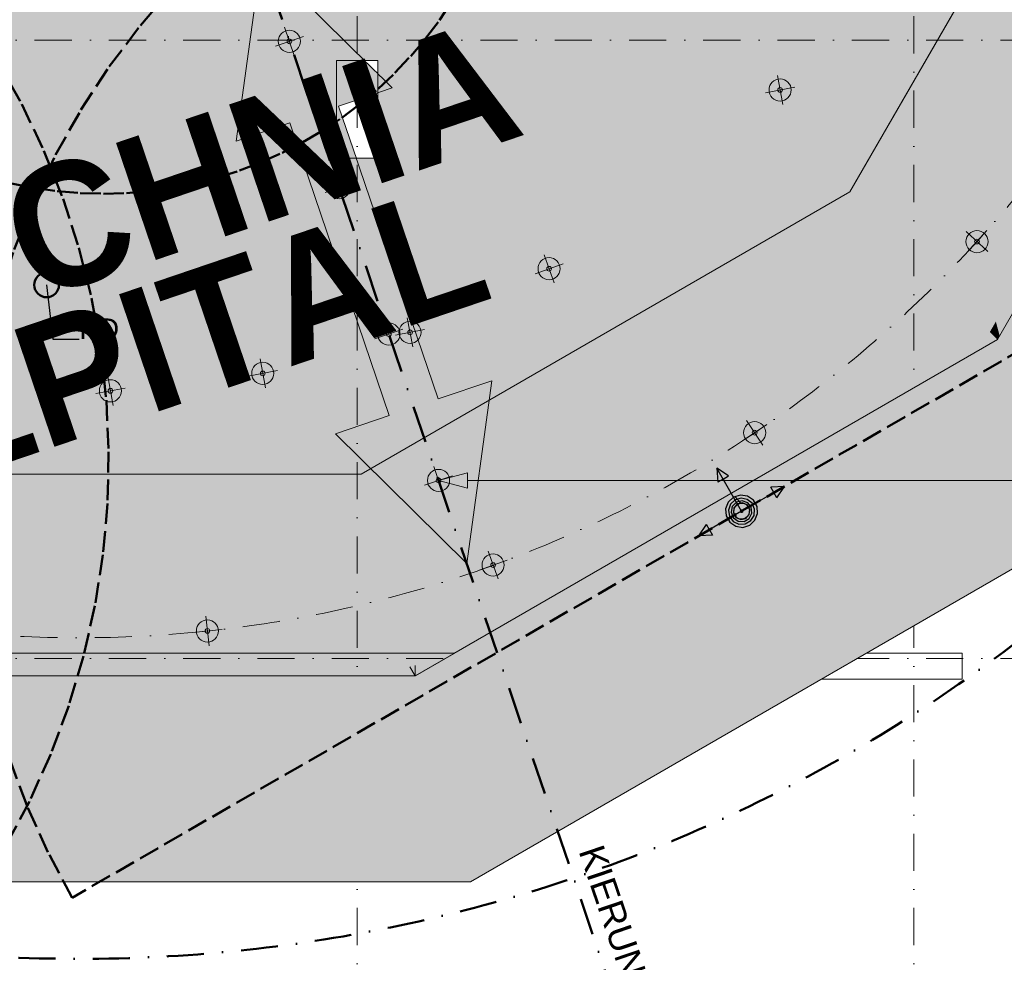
# Model space of a CAD drawing. Header units: centimetres. Extents: x -520 to 6098, y -2003 to 4462.
# Tile 4 of 52: x 1591 to 2547, y -1124 to -209. Entities that reach past the tile are written whole.
import ezdxf
from ezdxf.enums import TextEntityAlignment as Align

# ---------------------------------------------------------------- set-up
doc = ezdxf.new("R2010")
doc.units = ezdxf.units.CM
doc.header["$LTSCALE"] = 0.1
doc.header["$MEASUREMENT"] = 0
for name, pattern in [('Krawędzie ukryte', [270, 200, -70]), ('Kropki i Kreski', [720, 360, -180, 0, -180]), ('Wipeout_Contour', [1000, 0, -1000])]:
    doc.linetypes.add(name, pattern=pattern)
for name, color, linetype in [('2_stropy.K_IR', 7, 'Continuous'), ('2_ściany wewnętrzne.ISTN', 7, 'Continuous'), ('2_ściany zewnętrzne.ISTN', 7, 'Continuous'), ('3_lądowisko.K_IR', 7, 'Continuous'), ('3_lądowisko_RMS.K_IR', 7, 'Continuous'), ('3_opisy.K_IR', 7, 'Continuous'), ('3_oświetlenie.K_IR', 7, 'Continuous'), ('4_osie.ISTN', 7, 'Continuous'), ('5_opisy.K_IR', 7, 'Continuous'), ('5_wymiary.K_IR', 7, 'Continuous'), ('_WIDOKI', 7, 'Continuous')]:
    doc.layers.add(name, color=color, linetype=linetype)
doc.styles.add('GENERATED_STYLE_1', font='txt')
doc.styles.add('GENERATED_STYLE_2', font='txt')
doc.styles.add('GENERATED_STYLE_3', font='txt')
doc.dimstyles.new('GENERATED_STYLE__11', dxfattribs={"dimtxt": 18, "dimasz": 18.357488, "dimexe": 0.18, "dimexo": 4, "dimgap": 0.09, "dimtad": 1, "dimtih": 1, "dimtoh": 1, "dimdec": 0, "dimzin": 0, "dimdsep": 46, "dimtxsty": 'GENERATED_STYLE_2', "dimblk": 'ARROWHEAD_5', "dimblk1": 'ARROWHEAD_5', "dimblk2": 'ARROWHEAD_5', "dimcen": 0.09, "dimclrd": 1, "dimclre": 1, "dimclrt": 1, "dimadec": 1, "dimazin": 0, "dimtfac": 1, "dimtdec": 4, "dimtmove": 0, "dimatfit": 3, "dimfxl": 1, "dimtolj": 1, "dimtzin": 0, "dimarcsym": 0})
doc.dimstyles.new('GENERATED_STYLE__6', dxfattribs={"dimtxt": 0.18, "dimasz": 18.24, "dimexe": 0.18, "dimexo": 0.0625, "dimgap": 0.09, "dimtad": 0, "dimtih": 1, "dimtoh": 1, "dimdec": 4, "dimzin": 0, "dimdsep": 46, "dimcen": 0.09, "dimadec": 0, "dimazin": 0, "dimtfac": 1, "dimtdec": 4, "dimtmove": 0, "dimatfit": 3, "dimldrblk": 'ARROWHEAD_5', "dimfxl": 1, "dimtolj": 1, "dimtzin": 0, "dimarcsym": 0})

# ---------------------------------------------------------------- blocks, each defined once
blk = doc.blocks.new('Ściana_5_1', base_point=(790.56, -848.91))
at = {"color": 254, "linetype": 'Wipeout_Contour', "lineweight": 0, "ltscale": 7585.32126}
blk.add_wipeout([(790.56, -848.91), (2505.57, -848.91), (2505.57, -823.91), (790.56, -823.91)], dxfattribs=at).dxf.layer = '2_ściany zewnętrzne.ISTN'
at = {"layer": '2_ściany zewnętrzne.ISTN', "color": 252, "linetype": 'Continuous', "lineweight": 13, "flags": 128}
for points in [[(2505.57, -823.91), (790.56, -823.91)], [(2505.57, -848.91), (2505.57, -823.91)], [(790.56, -848.91), (2505.57, -848.91)]]:
    blk.add_lwpolyline(points, dxfattribs=at)
blk = doc.blocks.new('Strop_1_1', base_point=(1374.84, -650.02))
at = {"layer": '2_stropy.K_IR', "linetype": 'Continuous', "lineweight": 0, "true_color": 0x606060}
blk.add_hatch(color=251, dxfattribs=at).paths.add_polyline_path([(1374.84, -650.02), (1922.42, -650.02), (2396.64, -376.23), (2648.83, 60.56), (2866.13, 60.56), (2866.13, 682.16), (2649.31, 682.16), (2396.64, 1119.79), (1922.28, 1393.03), (1374.99, 1393.03), (900.62, 1119.79), (626.83, 645.57), (626.83, 97.99), (900.62, -376.23)])
at = {"layer": '2_stropy.K_IR', "color": 252, "linetype": 'Continuous', "lineweight": 9, "flags": 128}
blk.add_lwpolyline([(1374.84, -650.02), (1922.42, -650.02), (2396.64, -376.23), (2648.83, 60.56), (2866.13, 60.56), (2866.13, 682.16), (2649.31, 682.16), (2396.64, 1119.79), (1922.28, 1393.03), (1374.99, 1393.03), (900.62, 1119.79), (626.83, 645.57), (626.83, 97.99), (900.62, -376.23)], close=True, dxfattribs=at)
blk = doc.blocks.new('Strop_6_1', base_point=(231.13, 291.78))
at = {"layer": '2_stropy.K_IR', "linetype": 'Continuous', "lineweight": 0, "true_color": 0x3f3f3f}
blk.add_hatch(color=250, dxfattribs=at).paths.add_polyline_path([(231.13, 291.78), (431.13, 291.78), (431.13, 101.11), (431.13, 45.55), (757.36, -519.49), (1322.43, -845.71), (1974.83, -845.71), (2539.91, -519.47), (2866.13, 45.55), (2866.13, 61.38), (2649.3, 61.38), (2621.12, 12.58), (2396.64, -376.23), (1922.42, -650.02), (1374.84, -650.02), (900.62, -376.23), (626.83, 97.98), (626.83, 645.57), (900.62, 1119.79), (1374.99, 1393.03), (1922.28, 1393.03), (2396.64, 1119.79), (2649.31, 682.16), (2866.13, 682.16), (2866.13, 697.99), (2539.91, 1263.05), (1974.82, 1589.28), (1322.45, 1589.28), (757.36, 1263.05), (431.13, 697.99), (431.13, 517.23), (231.13, 517.23)])
at = {"layer": '2_stropy.K_IR', "color": 7, "linetype": 'Continuous', "lineweight": 9, "flags": 128}
for points in [[(626.83, 97.98), (900.62, -376.23), (1374.84, -650.02), (1922.42, -650.02), (2396.64, -376.23), (2621.12, 12.58)], [(2866.13, 45.55), (2539.91, -519.47), (1974.83, -845.71), (1322.43, -845.71), (757.36, -519.49), (431.13, 45.55)]]:
    blk.add_lwpolyline(points, dxfattribs=at)
blk = doc.blocks.new('*X44')
at = {"layer": '3_lądowisko.K_IR', "linetype": 'Continuous', "lineweight": 0}
for points in [[(2835.37, 12.28), (2839.03, -1.38), (2853.18, 23.11), (2849.52, 36.77)], [(2807.09, -36.71), (2810.75, -50.37), (2824.89, -25.88), (2821.23, -12.22)], [(2778.8, -85.7), (2782.46, -99.36), (2796.61, -74.87), (2792.95, -61.21)], [(2750.52, -134.69), (2754.18, -148.35), (2768.32, -123.86), (2764.66, -110.2)], [(2722.23, -183.68), (2725.89, -197.34), (2740.04, -172.85), (2736.38, -159.19)], [(2693.95, -232.67), (2697.61, -246.33), (2711.75, -221.84), (2708.09, -208.18)], [(2665.66, -281.66), (2669.32, -295.32), (2683.47, -270.83), (2679.81, -257.17)], [(2637.38, -330.65), (2641.04, -344.31), (2655.18, -319.82), (2651.52, -306.15)], [(2609.09, -379.64), (2612.75, -393.3), (2626.9, -368.8), (2623.24, -355.14)], [(2580.81, -428.63), (2584.47, -442.29), (2598.61, -417.79), (2594.95, -404.13)], [(2552.52, -477.62), (2556.18, -491.28), (2570.33, -466.78), (2566.67, -453.12)], [(2538.38, -502.11), (2532.59, -512.15), (2539.93, -507.91)]]:
    blk.add_hatch(color=2, dxfattribs=at).paths.add_polyline_path(points)
blk = doc.blocks.new('*X45')
at = {"layer": '3_lądowisko.K_IR', "linetype": 'Continuous', "lineweight": 0}
blk.add_hatch(color=2, dxfattribs=at).paths.add_polyline_path([(2539.93, -507.91), (2532.59, -512.15), (2539.91, -519.47), (2542.04, -515.77)])
blk = doc.blocks.new('*X46')
at = {"layer": '3_lądowisko.K_IR', "linetype": 'Continuous', "lineweight": 0}
blk.add_hatch(color=2, dxfattribs=at).paths.add_polyline_path([(2863.66, 61.27), (2866.13, 52.03), (2866.13, 65.55)])
blk = doc.blocks.new('*X47')
at = {"layer": '3_lądowisko.K_IR', "linetype": 'Continuous', "lineweight": 0}
blk.add_hatch(color=2, dxfattribs=at).paths.add_polyline_path([(2524.24, -526.61), (2524.68, -528.26), (2539.91, -519.47), (2532.59, -512.15)])
blk = doc.blocks.new('Ściana_19_1', base_point=(2866.13, 45.55))
at = {"layer": '3_lądowisko.K_IR', "linetype": 'Continuous', "lineweight": 0, "true_color": 0x000000}
for points in [[(2866.13, 65.55), (2856.13, 48.23), (2866.13, 45.55)], [(2549.91, -502.15), (2856.13, 28.23), (2856.13, 48.23), (2532.59, -512.15)], [(2856.13, 48.23), (2856.13, 28.23), (2866.13, 45.55)], [(2549.91, -502.15), (2532.59, -512.15), (2539.91, -519.47)], [(2532.59, -512.15), (2522.59, -529.47), (2539.91, -519.47)]]:
    blk.add_hatch(color=18, dxfattribs=at).paths.add_polyline_path(points)
at = {"layer": '3_lądowisko.K_IR', "color": 7, "linetype": 'Continuous', "lineweight": 15, "flags": 128}
for points in [[(2866.13, 45.55), (2866.13, 65.55)], [(2539.91, -519.47), (2522.59, -529.47)]]:
    blk.add_lwpolyline(points, dxfattribs=at)
at = {"layer": '3_lądowisko.K_IR', "color": 150, "lineweight": 50}
for name in ['*X46', '*X44', '*X47', '*X45']:
    blk.add_blockref(name, (0, 0), dxfattribs=at)
blk = doc.blocks.new('*X49')
at = {"layer": '3_lądowisko.K_IR', "linetype": 'Continuous', "lineweight": 0}
for points in [[(2480.15, -553.97), (2504.65, -539.83), (2508.31, -526.17), (2483.81, -540.31)], [(2434.82, -568.59), (2431.16, -582.25), (2455.66, -568.11), (2459.32, -554.45)], [(2385.83, -596.88), (2382.17, -610.54), (2406.67, -596.39), (2410.33, -582.73)], [(2333.18, -638.82), (2357.68, -624.68), (2361.34, -611.02), (2336.84, -625.16)], [(2287.85, -653.44), (2284.19, -667.1), (2308.69, -652.96), (2312.35, -639.3)], [(2238.86, -681.73), (2235.2, -695.39), (2259.7, -681.25), (2263.36, -667.59)], [(2186.21, -723.67), (2210.71, -709.53), (2214.37, -695.87), (2189.87, -710.01)], [(2140.88, -738.3), (2137.22, -751.96), (2161.72, -737.81), (2165.38, -724.15)], [(2091.89, -766.58), (2088.23, -780.24), (2112.73, -766.1), (2116.39, -752.44)], [(2039.24, -808.52), (2063.74, -794.38), (2067.4, -780.72), (2042.9, -794.86)], [(1993.91, -823.15), (1990.25, -836.81), (2014.75, -822.67), (2018.41, -809.01)]]:
    blk.add_hatch(color=2, dxfattribs=at).paths.add_polyline_path(points)
blk = doc.blocks.new('Ściana_20_1', base_point=(2539.91, -519.47))
at = {"layer": '3_lądowisko.K_IR', "linetype": 'Continuous', "lineweight": 0, "true_color": 0x000000}
blk.add_hatch(color=18, dxfattribs=at).paths.add_polyline_path([(2532.59, -512.15), (1969.83, -837.05), (1974.83, -845.71), (2522.59, -529.47)])
at = {"layer": '3_lądowisko.K_IR', "color": 7, "linetype": 'Continuous', "lineweight": 15, "flags": 128}
blk.add_lwpolyline([(1969.83, -837.05), (1974.83, -845.71)], dxfattribs=at)
at = {"layer": '3_lądowisko.K_IR', "color": 150, "lineweight": 50}
blk.add_blockref('*X49', (0, 0), dxfattribs=at)
blk = doc.blocks.new('*X51')
at = {"layer": '3_lądowisko.K_IR', "linetype": 'Continuous', "lineweight": 0}
for points in [[(1322.43, -835.72), (1322.43, -845.72), (1333.5, -845.72), (1343.5, -835.72)], [(1371.79, -835.72), (1361.79, -845.72), (1390.07, -845.72), (1400.07, -835.72)], [(1428.36, -835.72), (1418.36, -845.72), (1446.64, -845.72), (1456.64, -835.72)], [(1484.92, -835.72), (1474.92, -845.72), (1503.21, -845.72), (1513.21, -835.72)], [(1541.49, -835.72), (1531.49, -845.72), (1559.78, -845.72), (1569.78, -835.72)], [(1598.06, -835.72), (1588.06, -845.72), (1616.35, -845.72), (1626.35, -835.72)], [(1654.63, -835.72), (1644.63, -845.72), (1672.91, -845.72), (1682.91, -835.72)], [(1711.2, -835.72), (1701.2, -845.72), (1729.48, -845.72), (1739.48, -835.72)], [(1767.77, -835.72), (1757.77, -845.72), (1786.05, -845.72), (1796.05, -835.72)], [(1824.34, -835.72), (1814.34, -845.72), (1842.62, -845.72), (1852.62, -835.72)], [(1880.9, -835.72), (1870.9, -845.72), (1899.19, -845.72), (1909.19, -835.72)], [(1937.47, -835.72), (1927.47, -845.72), (1955.76, -845.72), (1965.76, -835.72)]]:
    blk.add_hatch(color=2, dxfattribs=at).paths.add_polyline_path(points)
blk = doc.blocks.new('Ściana_21_1', base_point=(1974.83, -845.72))
at = {"layer": '3_lądowisko.K_IR', "linetype": 'Continuous', "lineweight": 0, "true_color": 0x000000}
blk.add_hatch(color=18, dxfattribs=at).paths.add_polyline_path([(1974.83, -835.72), (1322.43, -835.72), (1322.43, -845.72), (1974.83, -845.72)])
at = {"layer": '3_lądowisko.K_IR', "color": 7, "linetype": 'Continuous', "lineweight": 15, "flags": 128}
for points in [[(1322.43, -835.72), (1322.43, -845.72)], [(1974.83, -835.72), (1974.83, -845.72)]]:
    blk.add_lwpolyline(points, dxfattribs=at)
at = {"layer": '3_lądowisko.K_IR', "color": 150, "lineweight": 50}
blk.add_blockref('*X51', (0, 0), dxfattribs=at)
blk = doc.blocks.new('Ściana_31_1', base_point=(1938.63, -248.91))
at = {"color": 254, "linetype": 'Wipeout_Contour', "lineweight": 0, "ltscale": 7767.756119}
blk.add_wipeout([(1898.63, -248.91), (1898.63, -343.58), (1938.63, -343.58), (1938.63, -248.91)], dxfattribs=at).dxf.layer = '2_ściany wewnętrzne.ISTN'
at = {"layer": '2_ściany wewnętrzne.ISTN', "color": 252, "linetype": 'Continuous', "lineweight": 13, "flags": 128}
for points in [[(1898.63, -248.91), (1898.63, -343.58)], [(1938.63, -248.91), (1898.63, -248.91)], [(1938.63, -343.58), (1938.63, -248.91)], [(1898.63, -343.58), (1938.63, -343.58)]]:
    blk.add_lwpolyline(points, dxfattribs=at)
blk = doc.blocks.new('Standardowy znacznik osi[17]_1', base_point=(1918.63, -1423.37))
at = {"layer": '4_osie.ISTN', "color": 252, "linetype": 'Kropki i Kreski', "lineweight": 0}
blk.add_line((1918.63, -1323.37), (1918.63, 2396.64), dxfattribs=at)
at = {"layer": '4_osie.ISTN', "color": 252, "lineweight": 0, "style": 'GENERATED_STYLE_1'}
for tag, p in [('AC_MarkerText_1_1', (1918.63, 2538.34)), ('AC_MarkerText_1_0', (1918.63, -1461.66))]:
    blk.add_attdef(tag, text='', height=35, rotation=360, dxfattribs=at).set_placement(p, align=Align.MIDDLE_CENTER)
blk = doc.blocks.new('Standardowy znacznik osi[18]_1', base_point=(2458.63, -1423.37))
at = {"layer": '4_osie.ISTN', "color": 252, "linetype": 'Kropki i Kreski', "lineweight": 0}
blk.add_line((2458.63, -1323.37), (2458.63, 2396.64), dxfattribs=at)
at = {"layer": '4_osie.ISTN', "color": 252, "lineweight": 0, "style": 'GENERATED_STYLE_1'}
for tag, p in [('AC_MarkerText_1_1', (2458.63, 2538.64)), ('AC_MarkerText_1_0', (2458.63, -1461.36))]:
    blk.add_attdef(tag, text='', height=35, rotation=360, dxfattribs=at).set_placement(p, align=Align.MIDDLE_CENTER)
blk = doc.blocks.new('Standardowy znacznik osi[23]_1', base_point=(3832.51, -228.91))
at = {"layer": '4_osie.ISTN', "color": 252, "linetype": 'Kropki i Kreski', "lineweight": 0}
blk.add_line((3732.51, -228.91), (-339.9, -228.91), dxfattribs=at)
at = {"layer": '4_osie.ISTN', "color": 252, "lineweight": 0, "style": 'GENERATED_STYLE_1'}
for tag, p in [('AC_MarkerText_1_1', (-479.9, -226.91)), ('AC_MarkerText_1_0', (3872.51, -226.91))]:
    blk.add_attdef(tag, text='', height=35, rotation=360, dxfattribs=at).set_placement(p, align=Align.MIDDLE_CENTER)
blk = doc.blocks.new('Standardowy znacznik osi[24]_1', base_point=(3832.51, -828.91))
at = {"layer": '4_osie.ISTN', "color": 252, "linetype": 'Kropki i Kreski', "lineweight": 0}
blk.add_line((3732.51, -828.91), (-339.9, -828.91), dxfattribs=at)
at = {"layer": '4_osie.ISTN', "color": 252, "lineweight": 0, "style": 'GENERATED_STYLE_1'}
for tag, p in [('AC_MarkerText_1_1', (-479.9, -826.91)), ('AC_MarkerText_1_0', (3872.51, -826.91))]:
    blk.add_attdef(tag, text='', height=35, rotation=360, dxfattribs=at).set_placement(p, align=Align.MIDDLE_CENTER)
blk = doc.blocks.new('FATO - Lampa')
at = {"layer": '3_oświetlenie.K_IR', "color": 94, "linetype": 'Continuous', "lineweight": 15}
for p, q in [((14.38, 28.77), (14.38, 0)), ((28.77, 14.38), (0, 14.38))]:
    blk.add_line(p, q, dxfattribs=at)
for radius in [10.75, 2.3]:
    blk.add_circle((14.38, 14.38), radius, dxfattribs=at)
blk = doc.blocks.new('Strop_39_1', base_point=(439.43, 31.18))
at = {"color": 254, "linetype": 'Wipeout_Contour', "lineweight": 0, "ltscale": 27412.805766}
blk.add_wipeout([(439.43, 31.18), (266.23, -68.82), (610.93, -665.9), (1268.85, -1045.72), (2028.42, -1045.72), (2686.33, -665.91), (3066.13, -8.02), (3066.13, 157.55), (2866.13, 105.05), (2866.13, 45.55), (2539.91, -519.47), (1974.83, -845.71), (1322.43, -845.71), (757.36, -519.49)], dxfattribs=at).dxf.layer = '2_stropy.K_IR'
at = {"layer": '2_stropy.K_IR', "linetype": 'Continuous', "lineweight": 0, "true_color": 0x000000}
h = blk.add_hatch(dxfattribs=at)
h.set_pattern_fill('Siatka_sześciokątna_0001', color=18, style=0, pattern_type=2)
h.set_pattern_definition([(90, (0, 0), (-17.32051, 0), [10, -20]), (90, (-8.66, 15), (-17.32051, 0), [10, -20]), (150, (-4e-15, 10), (8.66025, 15), [10, -20]), (150, (-17.32, 10), (8.66025, 15), [10, -20]), (210, (0, 0), (-8.66025, 15), [10, -20]), (210, (-17.32, -7e-15), (-8.66025, 15), [10, -20])])
h.paths.add_polyline_path([(439.43, 31.18), (266.23, -68.82), (610.93, -665.9), (1268.85, -1045.72), (2028.42, -1045.72), (2686.33, -665.91), (3066.13, -8.02), (3066.13, 157.55), (2866.13, 105.05), (2866.13, 45.55), (2539.91, -519.47), (1974.83, -845.71), (1322.43, -845.71), (757.36, -519.49)])
at = {"layer": '2_stropy.K_IR', "color": 7, "linetype": 'Continuous', "lineweight": 9, "flags": 128}
blk.add_lwpolyline([(439.43, 31.18), (757.36, -519.49), (1322.43, -845.71), (1974.83, -845.71), (2539.91, -519.47), (2866.13, 45.55), (2866.13, 105.05), (3066.13, 157.55), (3066.13, -8.02), (2686.33, -665.91), (2028.42, -1045.72), (1268.85, -1045.72), (610.93, -665.9), (266.23, -68.82)], close=True, dxfattribs=at)
blk = doc.blocks.new('Wypełnienie_9_1', base_point=(0, 180))
at = {"layer": '3_lądowisko.K_IR', "linetype": 'Continuous', "lineweight": 0}
h = blk.add_hatch(color=2, dxfattribs=at)
h.paths.add_polyline_path([(2322.91, 410.71, 1), (974.35, 348.44, 1)])
h.paths.add_polyline_path([(2272.97, 408.4, -1), (1024.3, 350.75, -1)], flags=0)
blk = doc.blocks.new('Wypełnienie_22_1', base_point=(0, 180))
at = {"layer": '3_lądowisko.K_IR', "linetype": 'Continuous', "lineweight": 0, "true_color": 0xffffff}
blk.add_hatch(color=7, dxfattribs=at).paths.add_polyline_path([(2504.88, -349.87), (2481.95, -330.52, -0.033781), (2378.72, -436.28), (2398.61, -458.74, 0.033847)])
blk = doc.blocks.new('Wypełnienie_23_1', base_point=(0, 180))
at = {"layer": '3_lądowisko.K_IR', "linetype": 'Continuous', "lineweight": 0, "true_color": 0xffffff}
blk.add_hatch(color=7, dxfattribs=at).paths.add_polyline_path([(2305.4, -533.6), (2287.76, -509.33, -0.033781), (2162.22, -587.31), (2176.16, -613.88, 0.033847)])
blk = doc.blocks.new('Wypełnienie_24_1', base_point=(0, 180))
at = {"layer": '3_lądowisko.K_IR', "linetype": 'Continuous', "lineweight": 0, "true_color": 0xffffff}
blk.add_hatch(color=7, dxfattribs=at).paths.add_polyline_path([(2067.73, -664.26), (2056.42, -636.47, -0.033781), (1915.86, -682.14), (1923.04, -711.27, 0.033847)])
blk = doc.blocks.new('Wypełnienie_25_1', base_point=(0, 180))
at = {"layer": '3_lądowisko.K_IR', "linetype": 'Continuous', "lineweight": 0, "true_color": 0xffffff}
blk.add_hatch(color=7, dxfattribs=at).paths.add_polyline_path([(1805.71, -734.24), (1801.38, -704.56, -0.033781), (1653.97, -715.26), (1653.97, -745.26, 0.033847)])
blk = doc.blocks.new('Wypełnienie_38_1', base_point=(0, 180))
at = {"layer": '3_lądowisko.K_IR', "linetype": 'Continuous', "lineweight": 0, "true_color": 0xffffff}
blk.add_hatch(color=7, dxfattribs=at).paths.add_polyline_path([(2024.88, -736.72), (2049.17, -559.5), (1997.1, -577.18), (1900.62, -293.12), (1952.7, -275.43), (1825.5, -149.65), (1801.2, -326.88), (1853.28, -309.2), (1949.75, -593.26), (1897.67, -610.95)])
at = {"layer": '3_lądowisko.K_IR', "color": 7, "linetype": 'Continuous', "lineweight": 15}
for p, q in [((1825.5, -149.65), (1801.2, -326.88)), ((1952.7, -275.43), (1825.5, -149.65)), ((1900.62, -293.12), (1952.7, -275.43)), ((1997.1, -577.18), (1900.62, -293.12)), ((1801.2, -326.88), (1853.28, -309.2)), ((1853.28, -309.2), (1949.75, -593.26)), ((2049.17, -559.5), (1997.1, -577.18)), ((2024.88, -736.72), (2049.17, -559.5)), ((1949.75, -593.26), (1897.67, -610.95)), ((1897.67, -610.95), (2024.88, -736.72))]:
    blk.add_line(p, q, dxfattribs=at)
blk = doc.blocks.new('Wypełnienie_40_1', base_point=(0, 180))
at = {"layer": '3_lądowisko.K_IR', "linetype": 'Continuous', "lineweight": 0, "true_color": 0xffffff}
h = blk.add_hatch(color=7, dxfattribs=at)
h.paths.add_polyline_path([(2044.3, -355.61), (2013.75, -393.64), (2043.92, -482.47), (2097.22, -464.37), (2075.5, -400.41), (2036.41, -413.69), (2029.76, -394.09), (2049.16, -369.93)])
h.paths.add_polyline_path([(2067.32, -423), (2076.97, -451.43), (2052.1, -459.88), (2042.45, -431.45)], flags=0)
blk = doc.blocks.new('Wypełnienie_41_1', base_point=(0, 180))
at = {"layer": '3_lądowisko.K_IR', "linetype": 'Continuous', "lineweight": 0, "true_color": 0xffffff}
blk.add_hatch(color=7, dxfattribs=at).paths.add_polyline_path([(2108.33, -359.21), (2136.63, -442.53), (2146.78, -447.54), (2173.29, -438.53), (2168.15, -423.38), (2149.21, -429.81), (2136.35, -391.94), (2155.28, -385.51), (2150.14, -370.36), (2131.2, -376.79), (2123.48, -354.06)])
blk = doc.blocks.new('Wypełnienie_42_1', base_point=(0, 180))
at = {"layer": '3_lądowisko.K_IR', "linetype": 'Continuous', "lineweight": 0, "true_color": 0xffffff}
blk.add_hatch(color=7, dxfattribs=at).paths.add_polyline_path([(2200.92, -310.87), (2206.06, -326.02), (2213.64, -323.44), (2244.51, -414.35), (2259.66, -409.2), (2221.07, -295.57), (2205.92, -300.72)])
blk = doc.blocks.new('Wypełnienie_43_1', base_point=(0, 180))
at = {"layer": '3_lądowisko.K_IR', "linetype": 'Continuous', "lineweight": 0, "true_color": 0xffffff}
blk.add_hatch(color=7, dxfattribs=at).paths.add_polyline_path([(2307, -393.12), (2363.82, -373.83), (2338.09, -298.08), (2296.43, -312.23), (2290, -293.29), (2331.66, -279.14), (2325.23, -260.2), (2268.42, -279.5), (2287.71, -336.31), (2329.37, -322.16), (2342.24, -360.03), (2300.57, -374.18)])
blk = doc.blocks.new('Wypełnienie_51_1', base_point=(0, 180))
at = {"layer": '3_lądowisko_RMS.K_IR', "linetype": 'Continuous', "lineweight": 0, "true_color": 0xbdbbb9}
blk.add_hatch(color=9, dxfattribs=at).paths.add_polyline_path([(2284.1, -687.07), (2285.06, -689.88), (2287.49, -692.35), (2290.08, -693.46), (2292.85, -693.56), (2295.37, -692.51), (2292.18, -687.22), (2291.66, -687.34), (2291.02, -687.17), (2290.52, -686.62), (2290.39, -686.07), (2290.56, -685.44), (2290.94, -684.83), (2287.85, -679.47), (2285.61, -681.43), (2284.3, -684.1), (2284.13, -686.7)])
blk = doc.blocks.new('Wypełnienie_52_1', base_point=(0, 180))
at = {"layer": '3_lądowisko_RMS.K_IR', "linetype": 'Continuous', "lineweight": 0, "true_color": 0xbdbbb9}
blk.add_hatch(color=9, dxfattribs=at).paths.add_polyline_path([(2287.85, -679.47), (2291.14, -684.93), (2291.66, -684.8), (2292.29, -684.97), (2292.79, -685.53), (2292.93, -686.07), (2292.76, -686.71), (2292.37, -687.32), (2295.53, -692.61), (2297.77, -690.57), (2299.03, -687.89), (2299.07, -684.66), (2298.26, -682.26), (2295.83, -679.8), (2293.63, -678.71), (2290.47, -678.58)])
blk = doc.blocks.new('Wypełnienie_53_1', base_point=(0, 180))
at = {"layer": '3_lądowisko_RMS.K_IR', "linetype": 'Continuous', "lineweight": 0, "true_color": 0xbdbbb9}
blk.add_hatch(color=9, dxfattribs=at).paths.add_polyline_path([(2290.43, -686.4), (2291.33, -687.26), (2291.89, -687.21), (2292.81, -686.5), (2292.84, -685.74), (2292.56, -685.17), (2291.1, -684.98), (2290.69, -685.44), (2290.52, -686.08)])
blk = doc.blocks.new('FATO - Lampa_2')
at = {"layer": '3_oświetlenie.K_IR', "color": 7, "linetype": 'Continuous', "lineweight": 15}
for p, q in [((14.38, 28.77), (14.38, 0)), ((28.77, 14.38), (0, 14.38))]:
    blk.add_line(p, q, dxfattribs=at)
for radius in [10.75, 2.3]:
    blk.add_circle((14.38, 14.38), radius, dxfattribs=at)
blk = doc.blocks.new('Polilinia_7_1', base_point=(3520, -656.24))
at = {"layer": '3_opisy.K_IR', "linetype": 'Continuous', "lineweight": 0, "true_color": 0x000000}
blk.add_hatch(color=18, dxfattribs=at).paths.add_polyline_path([(1997.54, -656.24), (2025.53, -663.74), (2025.53, -648.74)])
at = {"layer": '3_opisy.K_IR', "color": 7, "linetype": 'Continuous', "lineweight": 15}
for p, q in [((1997.54, -656.24), (2025.53, -648.74)), ((2025.53, -648.74), (2025.53, -663.74)), ((1997.54, -656.24), (2025.53, -663.74))]:
    blk.add_line(p, q, dxfattribs=at)
at = {"layer": '3_opisy.K_IR', "color": 7, "linetype": 'Continuous', "lineweight": 15, "flags": 128}
blk.add_lwpolyline([(3520, -656.24), (3110.41, -656.24), (2025.53, -656.24)], dxfattribs=at)
blk = doc.blocks.new('*D517')
at = {"layer": '5_wymiary.K_IR', "linetype": 'Continuous', "lineweight": 0}
for points in [[(1581.53, 471.52), (1563.78, 463.92), (1569.96, 456.06)], [(1687.46, 256.79), (1668.15, 257.02), (1670.62, 247.33)]]:
    blk.add_hatch(color=1, dxfattribs=at).paths.add_polyline_path(points)
at = {"layer": '5_wymiary.K_IR', "color": 1, "linetype": 'Continuous', "lineweight": 0}
for p, q in [((1581.53, 471.52), (1563.78, 463.92)), ((1581.53, 471.52), (1569.96, 456.06)), ((1569.96, 456.06), (1563.78, 463.92)), ((1687.46, 256.79), (1668.15, 257.02)), ((1670.62, 247.33), (1668.15, 257.02)), ((1687.46, 256.79), (1670.62, 247.33))]:
    blk.add_line(p, q, dxfattribs=at)
blk.add_arc((1648.63, 371.13), 120.75, 132.62114, 279.89507, dxfattribs=at)
at = {"color": 254, "linetype": 'Wipeout_Contour', "lineweight": 0, "ltscale": 6081.778047}
blk.add_wipeout([(1449.06, 297.03), (1527.92, 297.03), (1527.92, 322.46), (1449.06, 322.46)], dxfattribs=at).dxf.layer = '5_wymiary.K_IR'
at = {"layer": '5_wymiary.K_IR', "color": 1, "lineweight": 0, "insert": (1452.78, 300.75), "char_height": 18, "attachment_point": 7, "style": 'GENERATED_STYLE_2'}
blk.add_mtext('\\A1;{\\pql;\\fArial|b0|i1|c238|p38;165,0°}', dxfattribs=at)
blk = doc.blocks.new('ARROWHEAD_5')
at = {"linetype": 'Continuous', "lineweight": 0}
blk.add_hatch(color=0, dxfattribs=at).paths.add_polyline_path([(-1, 0.2679), (0, 0), (-1, -0.2679)])
at = {"color": 0, "linetype": 'Continuous', "lineweight": 0}
blk.add_line((0, 0), (-1, 0), dxfattribs=at)

msp = doc.modelspace()

# ---------------------------------------------------------------- block references
at = {"layer": '2_stropy.K_IR', "color": 252, "linetype": 'Continuous', "lineweight": 0}
msp.add_blockref('Strop_1_1', (1374.84, -650.02), dxfattribs=at)
at = {"layer": '2_ściany zewnętrzne.ISTN', "color": 252, "lineweight": 0}
msp.add_blockref('Ściana_5_1', (790.56, -848.91), dxfattribs=at)
at = {"layer": '3_lądowisko.K_IR', "color": 150, "lineweight": 50}
msp.add_blockref('Ściana_19_1', (2866.13, 45.55), dxfattribs=at)
at = {"layer": '3_oświetlenie.K_IR', "color": 190, "linetype": 'Continuous', "lineweight": 50, "zscale": 100}
for p, xscale, rotation in [((2540.38, -423.56), -0.9999999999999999, 47.60368574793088), ((2324.28, -613.87), -1, 33.75748644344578), ((2068.92, -746.95), -0.9999999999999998, 19.91127977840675), ((1789.13, -815.04), -1, 6.065081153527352)]:
    msp.add_blockref('FATO - Lampa', p, dxfattribs=dict(at, xscale=xscale, rotation=rotation))

# ---------------------------------------------------------------- next in the draw order: block references
at = {"layer": '2_stropy.K_IR', "color": 7, "linetype": 'Continuous', "lineweight": 9}
msp.add_blockref('Strop_6_1', (231.13, 291.78), dxfattribs=at)
at = {"layer": '3_lądowisko.K_IR', "color": 150, "lineweight": 50}
for name, p in [('Ściana_20_1', (2539.91, -519.47)), ('Ściana_21_1', (1974.83, -845.72))]:
    msp.add_blockref(name, p, dxfattribs=at)
at = {"layer": '4_osie.ISTN', "color": 252, "linetype": 'Continuous', "lineweight": 0}
for name, p in [('Standardowy znacznik osi[18]_1', (2458.63, -1423.37)), ('Standardowy znacznik osi[24]_1', (3832.51, -828.91))]:
    msp.add_blockref(name, p, dxfattribs=at)

# ---------------------------------------------------------------- next in the draw order: block references
at = {"layer": '2_ściany wewnętrzne.ISTN', "color": 252, "lineweight": 0}
msp.add_blockref('Ściana_31_1', (1938.63, -248.91), dxfattribs=at)

# ---------------------------------------------------------------- next in the draw order: linework, layer by layer
at = {"layer": '3_oświetlenie.K_IR', "color": 7, "linetype": 'Kropki i Kreski', "lineweight": 0}
msp.add_circle((1648.63, 371.13), 1180, dxfattribs=at)

# ---------------------------------------------------------------- next in the draw order: block references
at = {"layer": '4_osie.ISTN', "color": 252, "linetype": 'Continuous', "lineweight": 0}
for name, p in [('Standardowy znacznik osi[17]_1', (1918.63, -1423.37)), ('Standardowy znacznik osi[23]_1', (3832.51, -228.91))]:
    msp.add_blockref(name, p, dxfattribs=at)

# ---------------------------------------------------------------- next in the draw order: block references
at = {"layer": '2_stropy.K_IR', "color": 7, "linetype": 'Continuous', "lineweight": 9}
msp.add_blockref('Strop_39_1', (439.43, 31.18), dxfattribs=at)

# ---------------------------------------------------------------- next in the draw order: linework, layer by layer
at = {"layer": '3_lądowisko.K_IR', "color": 1, "linetype": 'Kropki i Kreski', "lineweight": 50}
msp.add_lwpolyline([(1648.63, 371.13), (2454.97, -2003.15)], dxfattribs=at)
msp.add_circle((1648.63, 379.57), 1500, dxfattribs=at)
at = {"layer": '3_lądowisko.K_IR', "color": 92, "linetype": 'Continuous', "lineweight": 50, "true_color": 0x00c600}
msp.add_circle((1617.22, -466.48), 12, dxfattribs=at)
at = {"layer": '3_lądowisko_RMS.K_IR', "color": 1, "linetype": 'Krawędzie ukryte', "lineweight": 50}
for points in [[(1642.07, -1061.11), (1618.47, -1016.89), (1597.88, -971.19), (1580.38, -924.21), (1566.07, -876.17), (1554.99, -827.28), (1547.2, -777.76), (1542.74, -727.83), (1541.62, -677.72), (1543.86, -627.64), (1549.43, -577.82), (1558.32, -528.49), (1570.48, -479.86), (1585.86, -432.15), (1604.4, -385.57), (1626.01, -340.34), (1650.59, -296.65), (1678.03, -254.7), (1708.21, -214.68), (1741, -176.76)], [(1541.03, -205.43), (1568.48, -247.38), (1593.05, -291.07), (1614.66, -336.3), (1633.2, -382.87), (1648.58, -430.58), (1660.74, -479.21), (1669.63, -528.55), (1675.2, -578.36), (1677.44, -628.44), (1676.32, -678.56), (1671.86, -728.49), (1664.07, -778.01), (1653, -826.89), (1638.68, -874.93), (1621.18, -921.91), (1600.59, -967.61), (1576.99, -1011.84)], [(2941.25, -311.03), (1642.07, -1061.11)]]:
    msp.add_lwpolyline(points, dxfattribs=at)
at = {"layer": '3_lądowisko_RMS.K_IR', "color": 150, "linetype": 'Krawędzie ukryte', "lineweight": 50}
msp.add_lwpolyline([(1583.26, -367.98), (1605.27, -372.36), (1627.49, -375.49), (1649.85, -377.38), (1672.28, -378.01), (1694.71, -377.38), (1717.07, -375.49), (1739.29, -372.36), (1761.3, -367.98), (1783.02, -362.37), (1804.4, -355.56), (1825.37, -347.56), (1845.85, -338.39), (1865.79, -328.09), (1885.11, -316.69), (1903.77, -304.23), (1921.7, -290.73), (1938.84, -276.25), (1955.15, -260.84), (1970.57, -244.53), (1985.04, -227.39), (1998.54, -209.46), (2011, -190.8)], dxfattribs=at)
at = {"layer": '3_lądowisko_RMS.K_IR', "color": 7, "linetype": 'Continuous', "lineweight": 30}
for points in [[(2291.66, -686.07), (2267.63, -644.46)], [(2267.63, -644.46), (2268.44, -657.87)], [(2278.84, -651.86), (2267.63, -644.46)], [(2273.64, -654.87), (2268.44, -657.87)], [(2273.64, -654.87), (2278.84, -651.86)], [(2291.66, -686.07), (2333.27, -662.05)], [(2333.27, -662.05), (2319.86, -662.85)], [(2325.87, -673.26), (2319.86, -662.85)], [(2325.87, -673.26), (2333.27, -662.05)], [(2291.66, -686.07), (2250.05, -710.1)], [(2250.05, -710.1), (2257.45, -698.89)], [(2260.45, -704.09), (2257.45, -698.89)], [(2260.45, -704.09), (2263.45, -709.29)], [(2263.45, -709.29), (2250.05, -710.1)]]:
    msp.add_lwpolyline(points, dxfattribs=at)
for points in [[(2283.8, -672.46), (2278.67, -677.22), (2276.11, -683.73), (2276.64, -690.71), (2280.14, -696.76), (2285.91, -700.7), (2292.83, -701.75), (2299.52, -699.69), (2304.64, -694.93), (2307.2, -688.42), (2306.68, -681.44), (2303.18, -675.38), (2297.4, -671.44), (2290.48, -670.4)], [(2285.29, -675.04), (2280.89, -679.27), (2278.96, -685.05), (2279.94, -691.07), (2283.6, -695.94), (2289.11, -698.55), (2295.2, -698.31), (2300.48, -695.26), (2303.74, -690.11), (2304.23, -684.03), (2301.84, -678.42), (2297.12, -674.57), (2291.14, -673.35)], [(2286.58, -677.28), (2282.63, -681.42), (2281.55, -687.04), (2283.67, -692.35), (2288.34, -695.67), (2294.05, -695.94), (2299.01, -693.08), (2301.63, -687.99), (2301.08, -682.3), (2297.55, -677.8), (2292.14, -675.93)], [(2287.57, -679), (2284.19, -682.75), (2283.67, -687.77), (2286.19, -692.14), (2290.8, -694.2), (2295.74, -693.15), (2299.12, -689.4), (2299.65, -684.37), (2297.12, -680), (2292.51, -677.95)]]:
    msp.add_lwpolyline(points, close=True, dxfattribs=at)
at = {"layer": '3_lądowisko_RMS.K_IR', "color": 253, "linetype": 'Continuous', "lineweight": 0, "true_color": 0xaaaaaa}
msp.add_lwpolyline([(2285, -671.68), (2291.35, -678.56)], dxfattribs=at)
at = {"layer": '3_lądowisko_RMS.K_IR', "color": 1, "linetype": 'Continuous', "lineweight": 0}
for points in [[(2295.47, -692.67), (2292.65, -693.63), (2289.68, -693.43), (2287.02, -692.12), (2285.06, -689.88), (2284.1, -687.07), (2284.3, -684.1), (2285.61, -681.43), (2287.85, -679.47)], [(2295.47, -692.67), (2292.65, -693.63), (2289.68, -693.43), (2287.02, -692.12), (2285.06, -689.88), (2284.1, -687.07), (2284.3, -684.1), (2285.61, -681.43), (2287.85, -679.47)], [(2287.85, -679.47), (2290.66, -678.52), (2293.63, -678.71), (2296.3, -680.03), (2296.89, -680.7)], [(2287.85, -679.47), (2290.66, -678.52), (2293.63, -678.71), (2296.3, -680.03), (2298.26, -682.26), (2299.21, -685.08), (2299.02, -688.05), (2297.7, -690.71), (2295.47, -692.67)], [(2292.29, -687.17), (2291.99, -687.3), (2291.66, -687.34), (2291.33, -687.3), (2291.02, -687.17), (2290.76, -686.97), (2290.56, -686.71), (2290.43, -686.4), (2290.39, -686.07), (2290.43, -685.74), (2290.56, -685.44), (2290.76, -685.17), (2291.02, -684.97)], [(2291.02, -684.97), (2290.76, -685.17), (2290.56, -685.44), (2290.43, -685.74), (2290.39, -686.07), (2290.43, -686.4), (2290.56, -686.71), (2290.76, -686.97), (2291.02, -687.17), (2291.33, -687.3), (2291.66, -687.34), (2291.99, -687.3), (2292.29, -687.17)], [(2291.02, -684.97), (2291.33, -684.85), (2291.66, -684.8), (2291.99, -684.85), (2292.29, -684.97), (2292.56, -685.17), (2292.76, -685.44), (2292.88, -685.74), (2292.93, -686.07), (2292.88, -686.4), (2292.76, -686.71), (2292.56, -686.97), (2292.29, -687.17)], [(2292.29, -687.17), (2292.56, -686.97), (2292.76, -686.71), (2292.88, -686.4), (2292.93, -686.07), (2292.88, -685.74), (2292.76, -685.44), (2292.56, -685.17), (2292.29, -684.97), (2291.99, -684.85), (2291.66, -684.8), (2291.33, -684.85), (2291.02, -684.97)], [(2296.99, -680.82), (2298.26, -682.26), (2299.21, -685.08), (2299.02, -688.05), (2297.7, -690.71), (2295.47, -692.67)]]:
    msp.add_lwpolyline(points, dxfattribs=at)
at = {"layer": '3_oświetlenie.K_IR', "color": 252, "linetype": 'Continuous', "lineweight": 15}
for p, q in [((2331.69, -291.47), (2326.4, -263.19)), ((2343.18, -274.69), (2314.9, -279.97)), ((2109.67, -464.36), (2100.01, -437.26)), ((2118.39, -445.98), (2091.29, -455.64)), ((1972.56, -526.67), (1967.27, -498.39)), ((1984.06, -509.89), (1955.78, -515.18)), ((1829.64, -566.48), (1824.35, -538.2)), ((1841.13, -549.7), (1812.85, -554.98)), ((1681.81, -583.41), (1676.52, -555.13)), ((1693.3, -566.62), (1665.02, -571.91))]:
    msp.add_line(p, q, dxfattribs=at)
for centre, radius in [((2329.04, -277.33), 10.75), ((2329.04, -277.33), 2.3), ((2104.84, -450.81), 10.75), ((2104.84, -450.81), 2.3), ((1969.92, -512.53), 10.75), ((1969.92, -512.53), 2.3), ((1826.99, -552.34), 10.75), ((1826.99, -552.34), 2.3), ((1679.16, -569.27), 10.75), ((1679.16, -569.27), 2.3)]:
    msp.add_circle(centre, radius, dxfattribs=at)

# ---------------------------------------------------------------- next in the draw order: block references
at = {"layer": '3_lądowisko.K_IR', "color": 2, "linetype": 'Continuous', "lineweight": 0}
msp.add_blockref('Wypełnienie_9_1', (0, 180), dxfattribs=at)
at = {"layer": '3_lądowisko.K_IR', "color": 255, "linetype": 'Continuous', "lineweight": 0}
for name in ['Wypełnienie_38_1', 'Wypełnienie_43_1', 'Wypełnienie_42_1', 'Wypełnienie_22_1', 'Wypełnienie_40_1', 'Wypełnienie_41_1', 'Wypełnienie_23_1', 'Wypełnienie_24_1', 'Wypełnienie_25_1']:
    msp.add_blockref(name, (0, 180), dxfattribs=at)
at = {"layer": '3_lądowisko_RMS.K_IR', "color": 252, "linetype": 'Continuous', "lineweight": 0}
for name in ['Wypełnienie_51_1', 'Wypełnienie_52_1', 'Wypełnienie_53_1']:
    msp.add_blockref(name, (0, 180), dxfattribs=at)
at = {"layer": '3_opisy.K_IR', "color": 7, "linetype": 'Continuous', "lineweight": 15}
msp.add_blockref('Polilinia_7_1', (3520, -656.24), dxfattribs=at)
at = {"layer": '3_oświetlenie.K_IR', "color": 190, "linetype": 'Continuous', "lineweight": 50, "xscale": -0.9999999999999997, "zscale": 100, "rotation": 18.75810412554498}
for p in [(1871.08, -239.13), (1919.32, -381.17), (1967.55, -523.2), (2015.79, -665.23)]:
    msp.add_blockref('FATO - Lampa_2', p, dxfattribs=at)

# ---------------------------------------------------------------- next in the draw order: texts
at = {"layer": '_WIDOKI', "color": 255, "linetype": 'Continuous', "lineweight": 0, "char_height": 120.0002, "attachment_point": 7, "rotation": 18.7581, "style": 'GENERATED_STYLE_3'}
for s, insert in [('\\A1;{\\pql;\\fAgency FB|b1|i0|c0|p34;BOCHNIA}', (1375.92, -562.07)), ('\\A1;{\\pql;\\fAgency FB|b1|i0|c0|p34;SZPITAL}', (1421.02, -694.63))]:
    msp.add_mtext(s, dxfattribs=dict(at, insert=insert))

# ---------------------------------------------------------------- next in the draw order: dimensions: what is measured, and where the dimension line sits
at = {"layer": '5_wymiary.K_IR', "color": 1, "linetype": 'Continuous', "lineweight": 0}
dim = msp.add_angular_dim_3p(base=(1540.34, 317.71), center=(1648.63, 371.13), p1=(255.26, 2455.82), p2=(2454.97, -2003.15), dimstyle='GENERATED_STYLE__11', dxfattribs=at)
dim.commit()
dim.dimension.update_dxf_attribs({"geometry": '*D517', "text_midpoint": (1487.85, 309.75), "dimtype": 165})

# ---------------------------------------------------------------- next in the draw order: texts
at = {"layer": '3_opisy.K_IR', "color": 1, "linetype": 'Continuous', "lineweight": 0, "insert": (2292.08, -1513.05), "char_height": 25, "attachment_point": 6, "rotation": 288.7581, "line_spacing_factor": 0.911164, "style": 'GENERATED_STYLE_1'}
msp.add_mtext('\\A1;{\\pqr;\\fArial|b0|i0|c238|p38;KIERUNEK LĄDOWANIE\\fArial|b0|i0|c238|p38;/START\\fArial|b0|i0|c238|p38;   \\P\\pqr;\\fArial|b0|i0|c238|p38;27\\fKristen ITC|b0|i0|c0|p66;\\H1.228571x;°\\fArial|b0|i0|c238|p38;\\H0.813953x;/207\\fKristen ITC|b0|i0|c0|p66;\\H1.228571x;°}', dxfattribs=at)
at = {"layer": '5_opisy.K_IR', "color": 7, "linetype": 'Continuous', "lineweight": 0, "insert": (1648.8, -519.03), "char_height": 20, "attachment_point": 7, "style": 'GENERATED_STYLE_1'}
msp.add_mtext('\\A1;{\\pql;\\fArial|b0|i0|c238|p38;KD}', dxfattribs=at)

# ---------------------------------------------------------------- next in the draw order: leaders
at = {"layer": '5_opisy.K_IR', "color": 7, "linetype": 'Continuous', "lineweight": 0, "annotation_type": 0, "has_hookline": 1, "hookline_direction": 0, "text_width": 35.26}
msp.add_leader([(1617.22, -466.48), (1623.41, -519.03), (1648.71, -519.03)], dimstyle='GENERATED_STYLE__6', dxfattribs=at)

doc.saveas('drawing.dxf')
